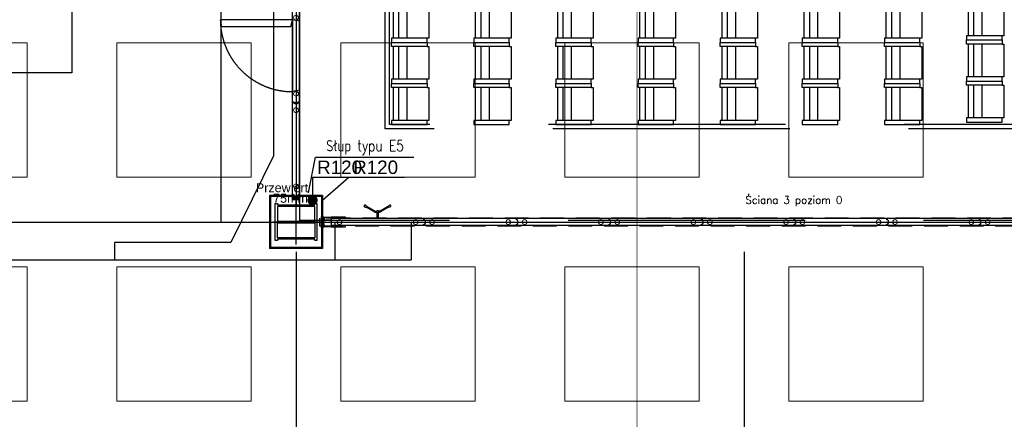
# Model space of a CAD drawing. Header units: centimetres. Extents: x -228435 to 111511, y -89367 to 428125.
# Tile 156 of 216: x -14240 to -1055, y 14355 to 19712. Entities that reach past the tile are written whole.
import ezdxf

# ---------------------------------------------------------------- set-up
doc = ezdxf.new("R2010")
doc.units = ezdxf.units.CM
doc.header["$LTSCALE"] = 50
for name, pattern in [('0_II 10 sal$0$HIDDEN', [9.525, 6.35, -3.175]), ('DASHDOT', [25.4, 12.7, -6.35, 0, -6.35]), ('DASHDOT2', [12.7, 6.35, -3.175, 0, -3.175]), ('DIN_STRICHPUNKT', [10.7, 5, -2.5, 0.7, -2.5]), ('HIDDEN', [9.525, 6.35, -3.175]), ('HIDDEN2', [4.7625, 3.175, -1.5875]), ('HIDDENX2', [19.05, 12.7, -6.35]), ('Kondygnacja +0$0$DASHDOT2', [12.7, 6.35, -3.175, 0, -3.175])]:
    doc.linetypes.add(name, pattern=pattern)
doc.layers.get('0').update_dxf_attribs({"color": 8})
for name, color, linetype in [('0_II 10 sal$0$ARCH_SIEDZENIA', 8, 'Continuous'), ('0_II 10 sal$0$ARCH_WYPOSAŻENIE_INNE', 8, 'Continuous'), ('0_II 10 sal$0$ARCH_ŚCIANY_PRZESUWNE', 8, 'Continuous'), ('3', 8, 'Continuous'), ('ACHSEN', 8, 'DIN_STRICHPUNKT'), ('ARCH_GK', 8, 'Continuous'), ('ARCH_INFO_KŁADY ŚCIAN', 8, 'HIDDEN2'), ('ARCH_INFO_ODPORNOŚĆ OGNIOWA', 8, 'Continuous'), ('ARCH_INFO_OPISY', 8, 'Continuous'), ('ARCH_INFO_OSIE_IST', 8, 'DASHDOT2'), ('ARCH_SZYNY', 8, 'Continuous'), ('ARCH_WYKŁADZINA', 8, 'Continuous'), ('HUFCOR', 8, 'Continuous'), ('Hufcor szyny', 8, 'Kondygnacja +0$0$DASHDOT2'), ('Kondygnacja +0$0$ARCH_GK', 8, 'Continuous'), ('Kondygnacja +0$0$ARCH_INFO_ODPORNOŚĆ OGNIOWA', 8, 'Continuous'), ('Kondygnacja +0$0$ARCH_STAL_IST', 8, 'Continuous'), ('Kondygnacja +0$0$ARCH_WYKŁADZINA', 8, 'Continuous'), ('Kondygnacja +0$0$ARCH_ŚCIANY_PRZESUWNE', 8, 'Continuous'), ('KÖRPERKANTE', 8, 'Continuous'), ('Osie rzutów$0$ARCH_INFO_OSIE_OPISY_IST', 8, 'Continuous'), ('PANELE', 8, 'Continuous'), ('SCHRAFFUR', 8, 'Continuous'), ('tabela', 8, 'Continuous'), ('VOLL', 8, 'Continuous')]:
    doc.layers.add(name, color=color, linetype=linetype)
for name, color, linetype, lineweight in [('2', 8, 'Continuous', 0), ('_SP KORYTA', 8, 'Continuous', 25), ('ARCH_SUFITY_PODWIESZANE', 8, 'HIDDENX2', 9), ('Wymiary', 8, 'Continuous', 15)]:
    doc.layers.add(name, color=color, linetype=linetype, lineweight=lineweight)
doc.layers.get('HUFCOR').off()
doc.styles.add('Arial', font='ARIAL.TTF')
doc.styles.add('Kondygnacja +0$0$Arial', font='ARIAL.TTF')
doc.styles.add('Kondygnacja +0$0$Standard', font='txt')
doc.styles.add('Romans', font='Romans.shx')
doc.styles.add('ROMANS-50-CM', font='romans.shx', dxfattribs={"width": 0.8, "height": 10})
doc.linetypes.add('SZYNA_LINE', pattern='A,12.7,-7.75,["SZYNA",Standard,S=2.54,R=0,X=-5.95,Y=-1.27],-7.75', length=28.2)
doc.dimstyles.new('ISO-25', dxfattribs={"dimtxt": 2.5, "dimasz": 2.5, "dimexe": 1.25, "dimexo": 0.625, "dimtad": 1, "dimtxsty": 'Standard', "dimcen": 2.5, "dimadec": 0, "dimazin": 0, "dimtfac": 1, "dimtmove": 0, "dimatfit": 3, "dimfxl": 0, "dimarcsym": 0})
doc.dimstyles.new('Kondygnacja +0$0$ISO-25', dxfattribs={"dimtxt": 2.5, "dimasz": 2.5, "dimexe": 1.25, "dimexo": 0.625, "dimtad": 1, "dimtxsty": 'Kondygnacja +0$0$Standard', "dimcen": 2.5, "dimadec": 0, "dimazin": 0, "dimtfac": 1, "dimtmove": 0, "dimatfit": 3, "dimfxl": 0, "dimarcsym": 0})

# ---------------------------------------------------------------- blocks, each defined once
blk = doc.blocks.new('SU Lampy kwadratowe +0')
at = {"layer": 'ARCH_SUFITY_PODWIESZANE', "ltscale": 2.5}
for points in [[(10520, 6440), (10700, 6440), (10700, 6260), (10520, 6260)], [(10820, 6440), (11000, 6440), (11000, 6260), (10820, 6260)], [(11120, 6440), (11300, 6440), (11300, 6260), (11120, 6260)], [(11420, 6440), (11600, 6440), (11600, 6260), (11420, 6260)], [(11720, 6440), (11900, 6440), (11900, 6260), (11720, 6260)], [(10520, 6140), (10700, 6140), (10700, 5960), (10520, 5960)], [(10820, 6140), (11000, 6140), (11000, 5960), (10820, 5960)], [(11120, 6140), (11300, 6140), (11300, 5960), (11120, 5960)], [(11420, 6140), (11600, 6140), (11600, 5960), (11420, 5960)], [(11720, 6140), (11900, 6140), (11900, 5960), (11720, 5960)]]:
    blk.add_lwpolyline(points, close=True, dxfattribs=at)
blk = doc.blocks.new('Linie kładów 0')
at = {"layer": 'ARCH_INFO_KŁADY ŚCIAN', "ltscale": 10, "const_width": 1}
blk.add_lwpolyline([(6335.3, 5893.4), (11516.8, 5893.4), (11516.8, 6729.9), (13383.9, 6729.9)], dxfattribs=at)
blk = doc.blocks.new('Kondygnacja +0$0$_Dot')
at = {"color": 0, "linetype": 'ByBlock', "lineweight": -2}
blk.add_line((-0.5, 0), (-1, 0), dxfattribs=at)
at = {"color": 0, "linetype": 'ByBlock', "const_width": 0.5}
blk.add_lwpolyline([(-0.25, 0, 1), (0.25, 0, 1)], format="xyb", close=True, dxfattribs=at)
blk = doc.blocks.new('A$C50B549AF')
at = {"layer": 'ARCH_SZYNY', "linetype": 'SZYNA_LINE', "ltscale": 2.5}
for p, q in [((4811.5, 2364.9, 630), (4811.5, 1223.4, 630)), ((4781.5, 1592.2), (4781.5, 1288.5)), ((4781.5, 1289.2), (4724, 1173)), ((4847, 1200.4, 630), (5983.5, 1200.4, 630)), ((4863.7, 1200.4, 1260), (4863.7, 1149.7, 1260)), ((4965.7, 1200.4, 1260), (4965.7, 1149.7, 1260)), ((4568.5, 1173), (4568.5, 1149.7)), ((4724, 1173), (4568.5, 1173)), ((2332.9, 1149.7, -421.8), (4965.7, 1149.7, 1260))]:
    blk.add_line(p, q, dxfattribs=at)
blk = doc.blocks.new('*U520')
at = {"layer": 'PANELE'}
for points in [[(0, 0), (0, -21), (-14, -21)], [(0, 0), (1240, 0)], [(1240, 0), (1240, -21), (1226, -21)], [(-14, -76), (0, -76), (0, -97)], [(0, -97), (1240, -97)], [(1226, -76), (1240, -76), (1240, -97)]]:
    blk.add_lwpolyline(points, dxfattribs=at)
for centre in [(24, -48), (1264, -48)]:
    blk.add_arc(centre, 46.5, 143.7563, 216.2437, dxfattribs=at)
at = {"layer": 'Wymiary'}
for centre in [(110, -48), (1130, -48)]:
    blk.add_circle(centre, 32, dxfattribs=at)
blk = doc.blocks.new('BEDIENHEBEL')
at = {"layer": 'KÖRPERKANTE'}
for p, q in [((-10, -85), (-10, 0)), ((-10, 0), (10, 0)), ((10, -85), (10, 0)), ((-145, -149), (-38, -87)), ((-140, -158), (-33, -96)), ((-31, -85), (-10, -85)), ((-31, -95), (-10, -95)), ((-10, -95), (-10, -100)), ((-10, -100), (10, -100)), ((31, -85), (10, -85)), ((31, -95), (10, -95)), ((10, -95), (10, -100)), ((140, -158), (33, -96)), ((145, -149), (38, -87)), ((-173, -156), (-148, -147)), ((-160, -178), (-140, -161)), ((-139, -159), (-146, -147)), ((139, -159), (146, -147)), ((160, -178), (140, -161)), ((173, -156), (148, -147))]:
    blk.add_line(p, q, dxfattribs=at)
for centre, radius, start, end in [((-31, -100), 15, 90, 120), ((-31, -100), 5, 90, 120), ((-15, -90), 7.25, 316.3972, 43.6028), ((15, -90), 7.25, 136.3972, 223.6028), ((31, -100), 15, 60, 90), ((31, -100), 5, 60, 90), ((-167, -167), 12.5, 120, 300), ((-147, -148), 1, 30, 120), ((-140, -160), 1, 300, 30), ((140, -160), 1, 150, 240), ((147, -148), 1, 60, 150), ((167, -167), 12.5, 240, 60)]:
    blk.add_arc(centre, radius, start, end, dxfattribs=at)
blk = doc.blocks.new('*U522')
at = {"layer": 'PANELE'}
for points in [[(0, 0), (0, -21), (-14, -21)], [(0, 0), (1240, 0)], [(1050, -97), (1050, -112), (1240, -112), (1240, 15), (1050, 15), (1050, 0)], [(-14, -76), (0, -76), (0, -97)], [(0, -97), (1240, -97)]]:
    blk.add_lwpolyline(points, dxfattribs=at)
blk.add_arc((24, -48), 46.5, 143.7563, 216.2437, dxfattribs=at)
at = {"layer": 'Wymiary'}
for centre in [(110, -48), (1130, -48)]:
    blk.add_circle(centre, 32, dxfattribs=at)
at = {"layer": 'PANELE'}
blk.add_blockref('BEDIENHEBEL', (620, -97), dxfattribs=at)
blk = doc.blocks.new('cahbir 0')
at = {"layer": '_SP KORYTA'}
h = blk.add_hatch(color=256, dxfattribs=at)
edge = h.paths.add_edge_path()
edge.add_arc((-2467.9, 1349.3), 7, 0, 360)
blk.add_circle((-2468.3, 1352.8, -630), 2.46, dxfattribs=at)
at = {"layer": '_SP KORYTA', "style": 'Arial'}
for s, p in [('Przewiert', (-2543.7, 1359.9, -630)), ('75mm', (-2520.7, 1345.8, -630))]:
    blk.add_text(s, height=12, dxfattribs=at).set_placement(p)
blk = doc.blocks.new('0_II 10 sal$0$Miejsce_siedzące_2d')
at = {"color": 0, "linetype": 'ByBlock', "lineweight": -2}
for p, q in [((-26.4, 27.1), (26.4, 27.1)), ((-26.4, 12.5), (26.4, 12.5))]:
    blk.add_line(p, q, dxfattribs=at)
for points in [[(-26.4, 62.7), (-26.4, 0), (-33, 0), (-33, 62.7), (-26.4, 62.7), (-26.4, 66), (26.4, 66), (26.4, 62.7), (26.4, 0), (33, 0), (33, 62.7), (26.4, 62.7)], [(26.4, 3.3), (-26.4, 3.3)]]:
    blk.add_lwpolyline(points, dxfattribs=at)
blk = doc.blocks.new('VERT-NEU')
at = {"layer": 'KÖRPERKANTE'}
for p, q in [((-25, 48), (-36, 48)), ((-36, 48), (-36, 46)), ((-34, 46), (-36, 46)), ((-36, 31), (-34, 31)), ((-36, 29), (-36, 31)), ((-21, 29), (-36, 29)), ((-34, 31), (-34, 46)), ((-30, 46), (-30, 33)), ((-25, 46), (-30, 46)), ((-30, 33), (-6, 33)), ((-23, 47), (-23, 47)), ((-13, 21), (-21, 29)), ((-14, 25), (-11, 22)), ((-9, 29), (-13, 29)), ((-11, 21), (-11, 21)), ((-8, 19), (-8, 28)), ((0, 26), (-6, 33)), ((-6, 19), (-6, 26)), ((-5, 26), (-3, 24)), ((-3, 24), (-3, 0)), ((-3, -24), (-3, 0)), ((7, 26), (0, 26)), ((0, 23), (0, 0)), ((0, 23), (5, 23)), ((0, -23), (0, 0)), ((5, 21), (5, 23)), ((8, 21), (5, 21)), ((8, 25), (8, 21)), ((-21, -29), (-36, -29)), ((-36, -29), (-36, -31)), ((-36, -31), (-34, -31)), ((-36, -46), (-36, -48)), ((-34, -46), (-36, -46)), ((-25, -48), (-36, -48)), ((-34, -31), (-34, -46)), ((-30, -33), (-6, -33)), ((-30, -46), (-30, -33)), ((-25, -46), (-30, -46)), ((-23, -47), (-23, -47)), ((-13, -21), (-21, -29)), ((-14, -25), (-11, -22)), ((-9, -29), (-13, -29)), ((-8, -19), (-8, -28)), ((-6, -19), (-6, -26)), ((-6, -33), (0, -26)), ((-5, -26), (-3, -24)), ((0, -23), (5, -23)), ((7, -26), (0, -26)), ((8, -21), (5, -21)), ((5, -21), (5, -23)), ((8, -25), (8, -21))]:
    blk.add_line(p, q, dxfattribs=at)
at = {"layer": 'KÖRPERKANTE', "linetype": 'ByBlock'}
for p, q in [((2, -23), (3, -23)), ((2, -26), (3, -26))]:
    blk.add_line(p, q, dxfattribs=at)
at = {"layer": 'KÖRPERKANTE'}
for centre, radius, start, end in [((-25, 47), 1.2, 360, 90), ((-25, 47), 1.2, 270, 360), ((-13, 27), 2, 90, 225), ((-12, 22), 1.12, 225, 315), ((-12, 22), 1.12, 315, 45), ((-9, 28), 0.5, 360, 90), ((-7, 19), 1, 180, 360), ((-6, 26), 0.5, 45, 180), ((7, 25), 0.762, 0, 90), ((-25, -47), 1.2, 0, 90), ((-25, -47), 1.2, 270, 0), ((-13, -27), 2, 135, 270), ((-12, -22), 1.12, 45, 135), ((-12, -22), 1.12, 315, 45), ((-9, -28), 0.5, 270, 0), ((-7, -19), 1, 0, 180), ((-6, -26), 0.5, 180, 315), ((7, -25), 0.762, 270, 0)]:
    blk.add_arc(centre, radius, start, end, dxfattribs=at)
blk = doc.blocks.new('hufcor detal 1')
at = {"layer": 'VOLL'}
h = blk.add_hatch(color=256, dxfattribs=at)
h.paths.add_polyline_path([(-5.8, -6.1), (-5.8, -3.2, 0.427595), (-6.4, -2.6, 0.427595), (-7, -3.2), (-7, -6.4), (-5.5, -10.4, -0.519458), (-5.6, -10.6), (-6.5, -10.6, 0.414214), (-7, -11.1), (-7, -16.5), (-5.9, -16.5), (-5.9, -11.5), (-4.7, -11.5), (-4.7, -12.6), (-4.1, -12.6), (-4.1, -10.9)])
h.paths.add_polyline_path([(-5.9, -16.5), (-7, -16.5), (-7, -21.9, 0.414214), (-6.5, -22.4), (-5.6, -22.4, -0.519458), (-5.5, -22.6), (-7, -26.6), (-7, -29.8, 0.427595), (-6.4, -30.4, 0.427595), (-5.8, -29.8), (-5.8, -26.9), (-4.1, -22.1), (-4.1, -20.4), (-4.7, -20.4), (-4.7, -21.5), (-5.9, -21.5)])
at = {"layer": 'ACHSEN', "ltscale": 5}
blk.add_line((261.6, -16.5), (-60.4, -16.5), dxfattribs=at)
at = {"layer": 'ARCH_GK', "linetype": 'Continuous', "lineweight": -3}
blk.add_line((0, 0), (-6.2, 0), dxfattribs=at)
for points in [[(-10, 0), (0, 0)], [(-6.2, 17.9), (-3.7, 17.9), (-3.3, 19.6), (-3.1, 17.9)], [(-6.2, 0), (-6.2, 17.9)], [(0, 17.9), (-2.5, 17.9), (-2.8, 16.1), (-3.1, 17.9)], [(0, 0), (0, 17.9)], [(-6.2, -33), (-6.2, -50.9)], [(-6.2, -50.9), (-3.7, -50.9), (-3.3, -52.6), (-3.1, -50.9)], [(0, -50.9), (-2.5, -50.9), (-2.8, -49.1), (-3.1, -50.9)], [(0, -33), (0, -50.9)]]:
    blk.add_lwpolyline(points, dxfattribs=at)
at = {"layer": 'KÖRPERKANTE'}
for p, q in [((-7, -3.2), (-7, -6.4)), ((-5.5, -10.4), (-7, -6.4)), ((-7, -11.1), (-7, -21.9)), ((-7, -26.6), (-5.5, -22.6)), ((-7, -29.8), (-7, -26.6)), ((-6.5, -10.6), (-5.6, -10.6)), ((-6.5, -22.4), (-5.6, -22.4)), ((-6.4, -2.6), (-6.4, -2.6)), ((-6.4, -30.4), (-6.4, -30.4)), ((-5.9, -11.5), (-5.9, -21.5)), ((-4.7, -11.5), (-5.9, -11.5)), ((-5.9, -21.5), (-4.7, -21.5)), ((-5.8, -3.2), (-5.8, -6.1)), ((-5.8, -6.1), (-4.1, -10.9)), ((-4.1, -22.1), (-5.8, -26.9)), ((-5.8, -29.8), (-5.8, -26.9)), ((-4.7, -12.6), (-4.7, -11.5)), ((-4.1, -12.6), (-4.7, -12.6)), ((-4.1, -20.4), (-4.7, -20.4)), ((-4.7, -21.5), (-4.7, -20.4)), ((-4.1, -12.6), (-4.1, -10.9)), ((-4.1, -22.1), (-4.1, -20.4))]:
    blk.add_line(p, q, dxfattribs=at)
for centre, radius, start, end in [((-6.4, -3.2), 0.55, 90, 180), ((-6.5, -11.1), 0.55, 90, 180), ((-6.5, -21.9), 0.55, 180, 270), ((-6.4, -29.8), 0.55, 180, 270), ((-6.4, -3.2), 0.55, 0, 90), ((-6.4, -29.8), 0.55, 270, 0), ((-5.6, -10.5), 0.1, 270, 19.8), ((-5.6, -22.5), 0.1, 340.2, 90)]:
    blk.add_arc(centre, radius, start, end, dxfattribs=at)
at = {"layer": 'VOLL'}
for p, q in [((3.9, 6.5), (3.9, 0.5)), ((3.9, -39.5), (3.9, -33.5))]:
    blk.add_line(p, q, dxfattribs=at)
at = {"layer": 'VOLL', "xscale": -0.5, "yscale": 0.5000000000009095, "zscale": 0.5000000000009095}
blk.add_blockref('VERT-NEU', (-11.2, -16.5), dxfattribs=at)
blk = doc.blocks.new('CLOSURE')
at = {"color": 7, "linetype": 'Continuous'}
for p, q in [((-2, 0), (-9, 0)), ((-2, 0), (-2, -1)), ((-10, -1), (-10, -2)), ((-10, -34), (-10, -40)), ((-9, -3), (-8, -3)), ((-8, -33), (-9, -33)), ((-9, -41), (-3, -41)), ((-8, -7), (-8, -7)), ((-8, -30), (-8, -30)), ((-8, -39), (-8, -36)), ((-8, -36), (177, -36)), ((-3, -39), (-8, -39)), ((-2, -1), (-2, -2)), ((-2, -12), (-2, -17)), ((-2, -17), (-1, -18)), ((-1, -18), (-2, -19)), ((-2, -19), (-2, -24)), ((-2, -40), (-2, -40)), ((-1, -3), (0, -3)), ((0, -29), (0, -3)), ((0, -34), (0, -32)), ((150, -34), (0, -34)), ((5, -30), (1, -30)), ((1, -31), (5, -31)), ((6, -31), (6, -31)), ((146, -30), (146, -31)), ((153, -30), (147, -30)), ((147, -31), (151, -31)), ((153, -31), (153, -30)), ((156, -30), (156, -31)), ((163, -34), (159, -34)), ((166, -31), (166, -30)), ((168, -30), (168, -31)), ((179, -34), (172, -34)), ((172, -40), (172, -40)), ((177, -39), (173, -39)), ((173, -41), (179, -41)), ((177, -36), (177, -39)), ((180, -40), (180, -35))]:
    blk.add_line(p, q, dxfattribs=at)
for centre, radius, start, end in [((-9, -1), 1.2, 90, 180), ((-9, -2), 1, 180, 270), ((-9, -34), 1, 90, 180), ((-9, -40), 1, 180, 270), ((-8, -8), 1, 90, 217.5752), ((-5, -5), 5.01, 217.5752, 275.7303), ((-5, -31), 5.01, 84.2699, 140.5242), ((-8, -29), 1, 140.5242, 270), ((-8, -2), 1, 270, 314.9442), ((-8, -8), 1, 40.708, 90), ((-8, -29), 1, 270, 317.1564), ((-8, -34), 1, 42.8436, 90), ((-5, -5), 2.75, 220.708, 134.9442), ((-5, -31), 2.75, 222.8436, 137.1564), ((-4, -12), 2, 0, 95.7303), ((-4, -24), 2, 264.2699, 0), ((-3, -40), 1, 0, 90), ((-3, -40), 1, 270, 0), ((-1, -2), 1, 180, 270), ((1, -29), 1, 180, 270), ((1, -32), 1, 90, 180), ((5, -31), 0.5, 0, 90), ((5, -31), 0.5, 270, 0), ((147, -30), 0.5, 90, 180), ((147, -31), 0.5, 180, 270), ((150, -33), 1, 270, 3.2641), ((151, -32), 0.5, 341.3143, 90), ((155, -33), 3.4, 161.3143, 183.2641), ((153, -30), 0.5, 0, 90), ((152, -31), 1, 323.1301, 0), ((155, -33), 1.75, 143.1301, 36.8699), ((156, -30), 0.5, 54.1117, 180), ((157, -31), 1, 180, 216.8699), ((155, -33), 3.4, 356.7359, 54.1117), ((159, -33), 1, 176.7359, 270), ((163, -33), 1, 270, 3.2641), ((167, -33), 3.4, 125.8883, 183.2641), ((165, -30), 0.5, 0, 125.8883), ((167, -33), 1.75, 143.1301, 36.8699), ((165, -31), 1, 323.1301, 0), ((169, -30), 0.5, 54.1117, 180), ((169, -31), 1, 180, 216.8699), ((167, -33), 3.4, 356.7359, 54.1117), ((172, -33), 1, 176.7359, 270), ((173, -40), 1, 90, 180), ((173, -40), 1, 180, 270), ((179, -35), 1, 0, 90), ((179, -40), 1, 270, 0)]:
    blk.add_arc(centre, radius, start, end, dxfattribs=at)
blk = doc.blocks.new('hufcor detal 2')
at = {"layer": 'SCHRAFFUR'}
h = blk.add_hatch(dxfattribs=at)
h.set_pattern_fill('ANSI34', color=256, scale=10, style=0)
h.set_pattern_definition([(45, (-9731.639, 331.908), (-5.303301, 5.303301), []), (45, (-9729.871, 331.908), (-5.303301, 5.303301), []), (45, (-9728.1034, 331.908), (-5.303301, 5.303301), []), (45, (-9726.3356, 331.908), (-5.303301, 5.303301), [])])
h.paths.add_polyline_path([(-4.1, 11.6), (-8.1, 11.6), (-8.1, 0.6), (-4.1, 0.6)])
h.paths.add_polyline_path([(-4.1, 0.6), (-8.1, 0.6), (-8.1, -10.4), (-4.1, -10.4)])
at = {"layer": 'VOLL'}
for points in [[(-5.3, 30), (-97.9, 30), (-97.9, 31.2), (-5.3, 31.2)], [(-5.3, -29.9), (-5.3, -28.7), (-97.9, -28.7), (-97.9, -29.9)]]:
    blk.add_hatch(color=256, dxfattribs=at).paths.add_polyline_path(points)
at = {"layer": '2'}
for p, q in [((-96.6, 25.3), (-96.6, 25.2)), ((-93.3, 27.5), (-93.5, 26.6)), ((-92.7, 27.4), (-93, 26.3)), ((-86.8, 27.4), (-86.5, 26.3)), ((-86.2, 27.5), (-86, 26.6)), ((-82.9, 25.3), (-82.9, 25.2))]:
    blk.add_line(p, q, dxfattribs=at)
for centre, radius, start, end in [((-96.5, 25.2), 0.15, 81.64787, 164.0608), ((-96.5, 25.2), 0.15, 164.0608, 254.45214), ((-95.7, 27.8), 2.49, 252.00184, 332.27024), ((-95.4, 27.5), 2.67, 245.6965, 334.36264), ((-92.9, 28.1), 0.8, 285.0434, 236.28409), ((-86.6, 28.1), 0.8, 303.71591, 254.9566), ((-84.1, 27.5), 2.67, 205.63736, 294.3035), ((-83.8, 27.8), 2.49, 207.72976, 287.99816), ((-83, 25.2), 0.15, 15.9392, 98.35213), ((-83, 25.2), 0.15, 285.54786, 15.9392)]:
    blk.add_arc(centre, radius, start, end, dxfattribs=at)
at = {"layer": '3'}
for centre, radius, start, end in [((-11.1, -0.1), 11.1, 308.94516, 51.05484), ((-11, -0.1), 10.6, 310.60168, 49.39832)]:
    blk.add_arc(centre, radius, start, end, dxfattribs=at)
at = {"layer": 'ACHSEN', "ltscale": 5}
blk.add_line((53.1, 0.6), (-268.8, 0.6), dxfattribs=at)
at = {"layer": 'ARCH_GK', "linetype": 'Continuous', "lineweight": -3}
for p, q in [((0.3, 17.1), (0.3, 35)), ((0.3, 35), (0.3, -33.7))]:
    blk.add_line(p, q, dxfattribs=at)
for points in [[(0.3, 35), (2.7, 35), (3, 36.7), (3.3, 35)], [(6.4, 35), (3.9, 35), (3.5, 33.3), (3.3, 35)], [(6.3, 17.1), (6.3, 35)], [(6.3, 35), (6.3, -33.7)], [(0.3, -33.7), (2.7, -33.7), (3, -35.5), (3.3, -33.7)], [(6.4, -33.7), (3.9, -33.7), (3.5, -32), (3.3, -33.7)]]:
    blk.add_lwpolyline(points, dxfattribs=at)
at = {"layer": 'VOLL'}
for p, q in [((-96.8, 31.2), (-6.5, 31.2)), ((-8.1, 11.6), (-8.1, -10.4)), ((-8.1, 11.6), (-4.1, 11.6)), ((-4.1, 11.6), (-4.1, -10.4)), ((-48.1, -6.8), (-53, -10.2)), ((-48.1, -13.6), (-53, -10.2)), ((-48.1, -9.2), (-48.1, -6.8)), ((-48.1, -9.2), (-23.8, -9.2)), ((-48.1, -11.2), (-23.8, -11.2)), ((-48.1, -11.2), (-48.1, -13.6)), ((-23.8, -6.8), (-18.8, -10.2)), ((-23.8, -9.2), (-23.8, -6.8)), ((-23.8, -13.6), (-18.8, -10.2)), ((-23.8, -11.2), (-23.8, -13.6)), ((-8.1, -10.4), (-4.1, -10.4))]:
    blk.add_line(p, q, dxfattribs=at)
for points in [[(-3, 27.1), (-5.7, 27.1, -7.740139), (-5.7, 27.7), (-3, 27.7, -0.445604), (-3, 14), (-5.7, 14, -7.740139), (-5.7, 14.6), (-3, 14.6, 0.483874)], [(-3, -25.9), (-5.7, -25.9, 7.740139), (-5.7, -26.4), (-3, -26.4, 0.445604), (-3, -12.7), (-5.7, -12.7, 7.740139), (-5.7, -13.3), (-3, -13.3, -0.406168)]]:
    blk.add_lwpolyline(points, format="xyb", close=True, dxfattribs=at)
blk.add_lwpolyline([(-97.9, -28.7), (-5.3, -28.7), (-5.3, -29.9), (-97.9, -29.9)], close=True, dxfattribs=at)
at = {"layer": 'VOLL', "xscale": 0.5, "yscale": 0.5000000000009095, "zscale": 0.5000000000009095, "rotation": 180}
blk.add_blockref('CLOSURE', (-9.3, 11.7), dxfattribs=at)
at = {"layer": 'VOLL', "xscale": -0.5, "yscale": 0.5000000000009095, "zscale": 0.5000000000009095}
blk.add_blockref('CLOSURE', (-9.3, -10.4), dxfattribs=at)
blk = doc.blocks.new('drzwi')
at = {"linetype": 'HIDDEN', "ltscale": 20}
for p, q in [((158, 97), (138, 0)), ((138, 0), (1102, 0)), ((235, -20), (138, 0)), ((138, 0), (138, -964)), ((158, 97), (1082, 97)), ((1082, 97), (1102, 0)), ((235, -20), (235, -944)), ((235, -944), (138, -964))]:
    blk.add_line(p, q, dxfattribs=at)
blk.add_arc((138, 0), 964, 270, 0, dxfattribs=at)
blk = doc.blocks.new('Osie rzutów')
at = {"layer": 'ARCH_INFO_OSIE_IST', "ltscale": 10}
for p, q in [((11060, 12510), (11060, 4623.3)), ((11660, 12510), (11660, 4623.3)), ((11060, 6170), (11060, 6230)), ((4436, 6200), (15156.5, 6200)), ((11090, 6200), (11030, 6200))]:
    blk.add_line(p, q, dxfattribs=at)

msp = doc.modelspace()

# ---------------------------------------------------------------- linework, layer by layer
at = {"layer": '0_II 10 sal$0$ARCH_WYPOSAŻENIE_INNE', "linetype": '0_II 10 sal$0$HIDDEN', "ltscale": 10, "elevation": 630}
for points in [[(8160, 28920), (8160, 17020), (1880, 17020), (1880, 17360), (1040, 17360), (1040, 17020), (-10490, 17020), (-10490, 28920), (1040, 28920), (1040, 28580), (1880, 28580), (1880, 28920)], [(-9347.5, 27715), (5597.51294, 27715), (5597.51294, 18250), (-9347.5, 18250)], [(-9290, 27657.5), (5540.01294, 27657.5), (5540.01294, 18307.5), (-9290, 18307.5)]]:
    msp.add_lwpolyline(points, close=True, dxfattribs=at)
at = {"layer": '0_II 10 sal$0$ARCH_ŚCIANY_PRZESUWNE', "linetype": '0_II 10 sal$0$HIDDEN', "lineweight": -3}
for p, q in [((-10490, 18597, -5670), (-10590, 18597, -5670)), ((-10590, 18597, -5670), (-10590, 17315, 630)), ((-10490, 17315, 630), (-10490, 18597, -5670)), ((-10590, 17315, 630), (-10490, 17315, 630)), ((-10225, 17050, 630), (-10225, 16950, 630)), ((1145, 17050, 630), (-10225, 17050, 630)), ((-10225, 16950, 630), (1145, 16950, 630))]:
    msp.add_line(p, q, dxfattribs=at)
at = {"layer": 'ARCH_WYKŁADZINA', "linetype": 'Continuous', "lineweight": -3}
for p, q in [((-11540, 17000, 630), (-11540, 70500, 630)), ((-13540, 68500, 630), (-13540, 19000, 630)), ((-13540, 19000, 630), (-19540, 19000, 630)), ((-21540, 17000, 630), (-11540, 17000, 630))]:
    msp.add_line(p, q, dxfattribs=at)
at = {"layer": 'Kondygnacja +0$0$ARCH_GK', "elevation": 630}
for points in [[(-10895, 17355), (-10895, 16645)], [(-10590, 17355), (-10895, 17355)], [(-10590, 17342.5), (-10895, 17342.5)], [(-10882.5, 17342.5), (-10882.5, 16645)], [(-10185, 17355), (-10490, 17355)], [(-10197.5, 17342.5), (-10490, 17342.5)], [(-10197.5, 17355), (-10197.5, 17050)], [(-10185, 17355), (-10185, 17050)], [(-10197.5, 17050), (-10197.5, 16657.5)], [(-10185, 17050), (-10185, 16645)], [(-10185, 16645), (-10895, 16645)], [(-10185, 16657.5), (-10882.5, 16657.5)]]:
    msp.add_lwpolyline(points, dxfattribs=at)
at = {"layer": 'Kondygnacja +0$0$ARCH_STAL_IST', "elevation": 630}
for points in [[(-10260, 17250), (-10260, 16750), (-10290, 16750), (-10290, 16770), (-10790, 16770), (-10790, 16750), (-10820, 16750), (-10820, 17250), (-10790, 17250), (-10790, 17230), (-10290, 17230), (-10290, 17250)], [(-10290, 17210), (-10790, 17210), (-10790, 17010), (-10290, 17010)], [(-10790, 16990), (-10290, 16990), (-10290, 16790), (-10790, 16790)]]:
    msp.add_lwpolyline(points, close=True, dxfattribs=at)
at = {"layer": 'Kondygnacja +0$0$ARCH_WYKŁADZINA', "linetype": 'Continuous', "lineweight": -3}
for p, q in [((-13540, 19000, 630), (-19540, 19000, 630)), ((-21540, 17000, 630), (-11540, 17000, 630))]:
    msp.add_line(p, q, dxfattribs=at)
at = {"layer": 'Kondygnacja +0$0$ARCH_ŚCIANY_PRZESUWNE', "elevation": 630}
for points in [[(-10585.4993, 17355), (-10585.4993, 17302.5), (-10494.5007, 17302.5), (-10494.5007, 17355)], [(-10572.9993, 17355), (-10572.9993, 17315), (-10507.0007, 17315), (-10507.0007, 17355)]]:
    msp.add_lwpolyline(points, dxfattribs=at)

# ---------------------------------------------------------------- block references
at = {"xscale": 10, "yscale": 10, "zscale": 10}
msp.add_blockref('cahbir 0', (14360, 3800.00982, 630), dxfattribs=at)
at = {"layer": '0_II 10 sal$0$ARCH_SIEDZENIA', "linetype": 'Continuous', "lineweight": -3, "xscale": 8.328285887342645, "yscale": 7.571168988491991, "zscale": 10, "rotation": 270}
for p in [(-9259.98706, 19682.5, 630), (-8159.98706, 19682.5, 630), (-7059.98706, 19682.5, 630), (-5959.98706, 19682.5, 630), (-4859.98706, 19682.5, 630), (-3759.98706, 19682.5, 630), (-2659.98706, 19682.5, 630), (-1559.98706, 19715, 630), (-9259.98706, 19132.5, 630), (-8159.98706, 19132.5, 630), (-7059.98706, 19132.5, 630), (-5959.98706, 19132.5, 630), (-4859.98706, 19132.5, 630), (-3759.98706, 19132.5, 630), (-2659.98706, 19132.5, 630), (-1559.98706, 19165, 630), (-1559.98706, 19165, 630), (-9259.98706, 18582.5, 630), (-8159.98706, 18582.5, 630), (-7059.98706, 18582.5, 630), (-5959.98706, 18582.5, 630), (-4859.98706, 18582.5, 630), (-3759.98706, 18582.5, 630), (-2659.98706, 18582.5, 630), (-1559.98706, 18615, 630)]:
    msp.add_blockref('0_II 10 sal$0$Miejsce_siedzące_2d', p, dxfattribs=at)
at = {"layer": 'ARCH_INFO_KŁADY ŚCIAN', "xscale": 10, "yscale": 10, "zscale": 10}
msp.add_blockref('Linie kładów 0', (-121140, -45000, 630), dxfattribs=at)
at = {"layer": 'ARCH_SUFITY_PODWIESZANE', "ltscale": 2.5, "xscale": 10, "yscale": 10, "zscale": 10}
msp.add_blockref('SU Lampy kwadratowe +0', (-121140, -45000, -5670), dxfattribs=at)
at = {"layer": 'HUFCOR', "xscale": 10, "yscale": 10, "zscale": 10}
msp.add_blockref('A$C50B549AF', (-58654.9183, 4996.03602, -5670), dxfattribs=at)
at = {"layer": 'Osie rzutów$0$ARCH_INFO_OSIE_OPISY_IST', "xscale": 10, "yscale": 10, "zscale": 10}
msp.add_blockref('Osie rzutów', (-121140, -45000, 630), dxfattribs=at)
at = {"layer": 'PANELE'}
for name, p, rotation in [('*U520', (-10588.5, 18609.12588, 630), 90), ('*U520', (-10588.51294, 17369.39961, -5670), 90), ('*U522', (-8827.68263, 16951.5, 6930), 180), ('*U520', (-7587.95637, 16951.48706, 630), 180), ('*U520', (-6347.95637, 16951.48706, 630), 180), ('*U520', (-5107.95637, 16951.48706, 630), 180), ('*U520', (-3867.95637, 16951.48706, 630), 180), ('*U520', (-2627.95637, 16951.48706, 630), 180), ('*U520', (-1387.95637, 16951.48706, 630), 180), ('*U520', (-147.68263, 16951.5, 6930), 180)]:
    msp.add_blockref(name, p, dxfattribs=dict(at, rotation=rotation))
at = {"layer": 'PANELE', "linetype": 'ByBlock', "rotation": 270}
msp.add_blockref('drzwi', (-10588.51294, 19849.39961, -5670), dxfattribs=at)
at = {"layer": 'tabela', "linetype": 'DASHDOT'}
for name, p, xscale, yscale, zscale, rotation in [('hufcor detal 1', (-10572.9993, 17354.9, 630), 2.000000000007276, 2.000000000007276, 2, 90), ('hufcor detal 2', (-10184.31087, 17001.3486, 630), 2.112530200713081, 2.112530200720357, 2.112530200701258, 179.9999999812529)]:
    msp.add_blockref(name, p, dxfattribs=dict(at, xscale=xscale, yscale=yscale, zscale=zscale, rotation=rotation))

# ---------------------------------------------------------------- texts
at = {"layer": 'ARCH_INFO_ODPORNOŚĆ OGNIOWA', "insert": (-9473.30968, 17882.53062, 630), "char_height": 180, "width": 3036.6124481, "attachment_point": 5, "style": 'Arial'}
msp.add_mtext('\\PR120', dxfattribs=at)
at = {"layer": 'ARCH_INFO_OPISY', "insert": (-10136.40618, 18097.5952, 630), "char_height": 150, "width": 6265.3267976, "attachment_point": 1, "style": 'ROMANS-50-CM'}
msp.add_mtext('Słup typu E5', dxfattribs=at)
at = {"layer": 'Hufcor szyny', "linetype": 'ByBlock', "ltscale": 5, "insert": (-4521.5002, 17345.11873, -5664.4591), "char_height": 100, "width": 5268.2821399, "attachment_point": 1, "style": 'Romans'}
msp.add_mtext('Ściana 3 poziom 0', dxfattribs=at)
at = {"layer": 'Kondygnacja +0$0$ARCH_INFO_ODPORNOŚĆ OGNIOWA', "insert": (-9956.18072, 17882.53062, 630), "char_height": 180, "width": 3036.6124481, "attachment_point": 5, "style": 'Kondygnacja +0$0$Arial'}
msp.add_mtext('\\PR120', dxfattribs=at)

# ---------------------------------------------------------------- leaders
at = {"layer": 'ARCH_INFO_ODPORNOŚĆ OGNIOWA'}
msp.add_leader([(-10185, 17291.23172, 630), (-9831.56963, 17599.54102, 630), (-9089.19924, 17599.54102, 630)], dimstyle='ISO-25', override={"dimscale": 5, "dimasz": 2, "dimtad": 0, "dimldrblk": 'Dot'}, dxfattribs=at)
at = {"layer": 'ARCH_INFO_OPISY'}
msp.add_leader([(-10371.06762, 17394.7235, 630), (-10276.98527, 17868.87282, 630), (-8963.82492, 17868.87282, 630)], dimstyle='ISO-25', override={"dimscale": 5, "dimasz": 2, "dimtad": 0, "dimldrblk": 'Dot'}, dxfattribs=at)
at = {"layer": 'Kondygnacja +0$0$ARCH_INFO_ODPORNOŚĆ OGNIOWA'}
msp.add_leader([(-10314.44068, 17291.23172, 630), (-10314.44068, 17599.54102, 630), (-9572.07028, 17599.54102, 630)], dimstyle='Kondygnacja +0$0$ISO-25', override={"dimscale": 5, "dimasz": 2, "dimtad": 0, "dimldrblk": 'Kondygnacja +0$0$_Dot'}, dxfattribs=at)

doc.saveas('drawing.dxf')
